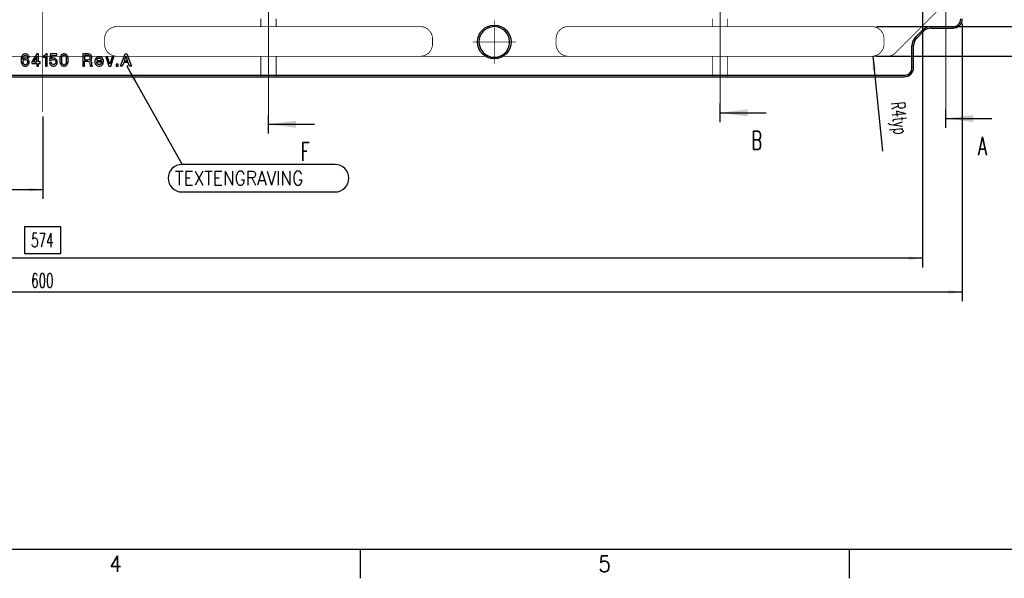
# Model space of a CAD drawing. Header units: millimetres. Extents: x 31 to 872, y 29 to 623.
# Tile 7 of 29: x 377 to 591, y 29 to 151. Entities that reach past the tile are written whole.
import ezdxf

# ---------------------------------------------------------------- set-up
doc = ezdxf.new("R2010")
doc.units = ezdxf.units.MM
for name, pattern in [('DASHED', [15, 7, -8]), ('DOT_CENTER', [14, 12, -1, 0, -1]), ('PHANTOM', [13, 10, -1, 0, -1, 0, -1])]:
    doc.linetypes.add(name, pattern=pattern)
doc.layers.add('1', color=7, linetype='Continuous')
doc.styles.add('CONVERTER_11', font='txt.shx', dxfattribs={"width": 0.63})
doc.styles.add('CONVERTER_13', font='txt.shx', dxfattribs={"width": 0.9})
doc.dimstyles.new('ME10_DIM_127', dxfattribs={"dimtxt": 4.5, "dimasz": 4.5, "dimexe": 3, "dimexo": 1.5, "dimgap": 1.5, "dimtad": 1, "dimdsep": 46, "dimtxsty": 'CONVERTER_11', "dimsah": 1, "dimcen": 0.09, "dimclrd": 3, "dimclre": 3, "dimclrt": 3, "dimadec": 0, "dimazin": 0, "dimtfac": 1, "dimtdec": 4, "dimtix": 1, "dimtmove": 0, "dimatfit": 3, "dimfxl": 1, "dimtolj": 1, "dimtzin": 0, "dimarcsym": 0})
doc.dimstyles.new('ME10_DIM_135', dxfattribs={"dimtxt": 4.5, "dimasz": 4.5, "dimexe": 3, "dimexo": 1.5, "dimgap": 1.5, "dimtad": 1, "dimdsep": 46, "dimtxsty": 'CONVERTER_11', "dimsah": 1, "dimcen": 0.09, "dimclrd": 3, "dimclre": 3, "dimclrt": 3, "dimadec": 0, "dimazin": 0, "dimtfac": 1, "dimtdec": 4, "dimtix": 1, "dimtmove": 0, "dimatfit": 3, "dimfxl": 1, "dimtolj": 1, "dimtzin": 0, "dimarcsym": 0})
doc.dimstyles.new('ME10_DIM_137', dxfattribs={"dimtxt": 4.5, "dimasz": 4.5, "dimexe": 3, "dimexo": 1.5, "dimgap": 1.5, "dimtad": 1, "dimdsep": 46, "dimtxsty": 'CONVERTER_11', "dimsah": 1, "dimcen": 0.09, "dimclrd": 3, "dimclre": 3, "dimclrt": 3, "dimadec": 0, "dimazin": 0, "dimtfac": 1, "dimtdec": 4, "dimtix": 1, "dimtmove": 0, "dimatfit": 3, "dimfxl": 1, "dimtolj": 1, "dimtzin": 0, "dimarcsym": 0})
doc.dimstyles.new('ME10_DIM_63', dxfattribs={"dimtxt": 4.5, "dimasz": 4.5, "dimexe": 3, "dimexo": 1.5, "dimgap": 1.5, "dimtad": 1, "dimdsep": 46, "dimtxsty": 'CONVERTER_11', "dimsah": 1, "dimcen": 0.09, "dimclrd": 3, "dimclre": 3, "dimclrt": 3, "dimadec": 0, "dimazin": 0, "dimtfac": 1, "dimtdec": 4, "dimtix": 1, "dimtmove": 0, "dimatfit": 3, "dimfxl": 1, "dimtolj": 1, "dimtzin": 0, "dimarcsym": 0})
doc.dimstyles.new('ME10_DIM_64', dxfattribs={"dimtxt": 4.5, "dimasz": 4.5, "dimexe": 3, "dimexo": 1.5, "dimgap": 1.5, "dimtad": 1, "dimdsep": 46, "dimtxsty": 'CONVERTER_11', "dimsah": 1, "dimcen": 0.09, "dimclrd": 3, "dimclre": 3, "dimclrt": 3, "dimadec": 0, "dimazin": 0, "dimtfac": 1, "dimtdec": 4, "dimtix": 1, "dimtmove": 0, "dimatfit": 3, "dimfxl": 1, "dimtolj": 1, "dimtzin": 0, "dimarcsym": 0})
doc.dimstyles.get("Standard").update_dxf_attribs({"dimtxt": 0.18, "dimasz": 0.18, "dimexe": 0.18, "dimexo": 0.0625, "dimgap": 0.09, "dimtad": 0, "dimtih": 1, "dimtoh": 1, "dimdec": 4, "dimzin": 0, "dimdsep": 46, "dimtxsty": 'Standard', "dimcen": 0.09, "dimadec": 0, "dimazin": 0, "dimtfac": 1, "dimtdec": 4, "dimtofl": 0, "dimtmove": 0, "dimatfit": 3, "dimfxl": 1, "dimtolj": 1, "dimtzin": 0, "dimarcsym": 0})

# ---------------------------------------------------------------- blocks, each defined once
blk = doc.blocks.new('E8027-24150__34', base_point=(273.17, 207.52))
at = {"color": 7, "linetype": 'Continuous'}
for p, q in [((860.32, 222.88), (858.07, 220.63)), ((860.67, 222.52), (858.43, 220.28)), ((863.15, 224.05), (870.3, 224.05)), ((863.15, 223.55), (870.3, 223.55)), ((856.9, 210.65), (856.9, 217.8)), ((857.4, 210.65), (857.4, 217.8)), ((566.3, 213.8), (566.25, 213.35)), ((566.25, 213.35), (566.25, 212.95)), ((566.25, 212.95), (566.3, 212.5)), ((566.35, 214.1), (566.3, 213.8)), ((566.3, 212.5), (566.35, 212.2)), ((566.45, 214.35), (566.35, 214.1)), ((566.35, 212.2), (566.45, 211.95)), ((566.55, 214.55), (566.45, 214.35)), ((566.7, 214.75), (566.55, 214.55)), ((566.85, 214.9), (566.7, 214.75)), ((566.75, 213.3), (566.85, 214)), ((567, 213.55), (566.75, 213.3)), ((567, 215), (566.85, 214.9)), ((566.85, 214), (566.95, 214.25)), ((566.95, 212.85), (566.85, 212.6)), ((566.85, 212.6), (566.85, 212.3)), ((566.85, 212.3), (566.95, 212.05)), ((566.95, 214.25), (567.05, 214.4)), ((567.05, 213), (566.95, 212.85)), ((566.95, 212.05), (567.05, 211.9)), ((567.25, 215.1), (567, 215)), ((567.25, 213.7), (567, 213.55)), ((567.05, 214.4), (567.25, 214.55)), ((567.25, 213.15), (567.05, 213)), ((567.45, 215.15), (567.25, 215.1)), ((567.25, 214.55), (567.45, 214.65)), ((567.5, 213.75), (567.25, 213.7)), ((567.5, 213.25), (567.25, 213.15)), ((567.8, 215.15), (567.45, 215.15)), ((567.45, 214.65), (567.8, 214.65)), ((567.75, 213.75), (567.5, 213.75)), ((567.75, 213.25), (567.5, 213.25)), ((568, 213.7), (567.75, 213.75)), ((568, 213.15), (567.75, 213.25)), ((568, 215.1), (567.8, 215.15)), ((567.8, 214.65), (568, 214.55)), ((568.25, 215), (568, 215.1)), ((568, 214.55), (568.2, 214.4)), ((568.25, 213.6), (568, 213.7)), ((568.2, 213), (568, 213.15)), ((568.2, 214.4), (568.3, 214.25)), ((568.3, 212.85), (568.2, 213)), ((568.2, 211.9), (568.3, 212.05)), ((568.4, 214.9), (568.25, 215)), ((568.4, 213.5), (568.25, 213.6)), ((568.3, 214.25), (568.35, 214)), ((568.4, 212.6), (568.3, 212.85)), ((568.3, 212.05), (568.4, 212.3)), ((568.35, 214), (568.85, 214)), ((568.55, 214.75), (568.4, 214.9)), ((568.55, 213.35), (568.4, 213.5)), ((568.4, 212.3), (568.4, 212.6)), ((568.7, 214.55), (568.55, 214.75)), ((568.7, 213.15), (568.55, 213.35)), ((568.8, 214.35), (568.7, 214.55)), ((568.8, 212.95), (568.7, 213.15)), ((568.85, 214.1), (568.8, 214.35)), ((568.9, 212.65), (568.8, 212.95)), ((568.8, 211.95), (568.9, 212.25)), ((568.85, 214), (568.85, 214.1)), ((568.9, 212.25), (568.9, 212.65)), ((571.4, 215.15), (569.7, 212.6)), ((569.7, 212.6), (569.7, 212.05)), ((569.7, 212.05), (571.4, 212.05)), ((571.4, 214.25), (570.25, 212.55)), ((570.25, 212.55), (571.4, 212.55)), ((571.95, 215.15), (571.4, 215.15)), ((571.4, 212.55), (571.4, 214.25)), ((571.4, 212.05), (571.4, 211.15)), ((571.95, 212.55), (571.95, 215.15)), ((572.45, 212.55), (571.95, 212.55)), ((571.95, 212.05), (572.45, 212.05)), ((571.95, 211.15), (571.95, 212.05)), ((572.45, 212.05), (572.45, 212.55)), ((573.25, 214.45), (573.25, 214.05)), ((573.35, 214.45), (573.25, 214.45)), ((573.25, 214.05), (574.2, 214.05)), ((573.6, 214.5), (573.35, 214.45)), ((573.75, 214.55), (573.6, 214.5)), ((573.95, 214.65), (573.75, 214.55)), ((574.1, 214.8), (573.95, 214.65)), ((574.25, 215), (574.1, 214.8)), ((574.2, 214.05), (574.2, 211.15)), ((574.3, 215.15), (574.25, 215)), ((574.7, 215.15), (574.3, 215.15)), ((574.7, 211.15), (574.7, 215.15)), ((576, 212.3), (575.5, 212.25)), ((575.5, 212.25), (575.6, 211.95)), ((575.85, 215.15), (575.55, 212.95)), ((575.55, 212.95), (576.05, 212.95)), ((577.9, 215.15), (575.85, 215.15)), ((576.1, 212.05), (576, 212.3)), ((576.05, 212.95), (576.15, 213.1)), ((576.1, 213.55), (576.25, 214.65)), ((576.35, 213.7), (576.1, 213.55)), ((576.2, 211.9), (576.1, 212.05)), ((576.15, 213.1), (576.35, 213.25)), ((576.25, 214.65), (577.9, 214.65)), ((576.65, 213.8), (576.35, 213.7)), ((576.35, 213.25), (576.65, 213.35)), ((576.9, 213.8), (576.65, 213.8)), ((576.65, 213.35), (576.9, 213.35)), ((577.15, 213.75), (576.9, 213.8)), ((576.9, 213.35), (577.15, 213.25)), ((577.4, 213.65), (577.15, 213.75)), ((577.15, 213.25), (577.35, 213.1)), ((577.35, 213.1), (577.45, 212.95)), ((577.45, 212.05), (577.35, 211.9)), ((577.7, 213.35), (577.4, 213.65)), ((577.45, 212.95), (577.55, 212.7)), ((577.55, 212.3), (577.45, 212.05)), ((577.55, 212.7), (577.55, 212.3)), ((577.85, 213.15), (577.7, 213.35)), ((577.95, 212.95), (577.85, 213.15)), ((577.9, 214.65), (577.9, 215.15)), ((578.05, 212.65), (577.95, 212.95)), ((577.95, 211.95), (578.05, 212.25)), ((578.05, 212.25), (578.05, 212.65)), ((578.9, 213.8), (578.85, 213.35)), ((578.85, 213.35), (578.85, 212.95)), ((578.85, 212.95), (578.9, 212.5)), ((578.95, 214.1), (578.9, 213.8)), ((578.9, 212.5), (578.95, 212.2)), ((579.05, 214.35), (578.95, 214.1)), ((578.95, 212.2), (579.05, 211.95)), ((579.15, 214.55), (579.05, 214.35)), ((579.3, 214.75), (579.15, 214.55)), ((579.45, 214.9), (579.3, 214.75)), ((579.45, 214), (579.4, 213.45)), ((579.4, 213.45), (579.4, 212.85)), ((579.4, 212.85), (579.45, 212.3)), ((579.6, 215), (579.45, 214.9)), ((579.55, 214.25), (579.45, 214)), ((579.45, 212.3), (579.55, 212.05)), ((579.65, 214.4), (579.55, 214.25)), ((579.55, 212.05), (579.65, 211.9)), ((579.85, 215.1), (579.6, 215)), ((579.85, 214.55), (579.65, 214.4)), ((580.05, 215.15), (579.85, 215.1)), ((580.05, 214.65), (579.85, 214.55)), ((580.4, 215.15), (580.05, 215.15)), ((580.4, 214.65), (580.05, 214.65)), ((580.6, 215.1), (580.4, 215.15)), ((580.6, 214.55), (580.4, 214.65)), ((580.85, 215), (580.6, 215.1)), ((580.8, 214.4), (580.6, 214.55)), ((580.9, 214.25), (580.8, 214.4)), ((580.8, 211.9), (580.9, 212.05)), ((581, 214.9), (580.85, 215)), ((581, 214), (580.9, 214.25)), ((580.9, 212.05), (581, 212.3)), ((581.15, 214.75), (581, 214.9)), ((581.05, 213.45), (581, 214)), ((581, 212.3), (581.05, 212.85)), ((581.05, 212.85), (581.05, 213.45)), ((581.3, 214.55), (581.15, 214.75)), ((581.4, 214.35), (581.3, 214.55)), ((581.5, 214.1), (581.4, 214.35)), ((581.4, 211.95), (581.5, 212.2)), ((581.55, 213.8), (581.5, 214.1)), ((581.5, 212.2), (581.55, 212.5)), ((581.6, 213.35), (581.55, 213.8)), ((581.55, 212.5), (581.6, 212.95)), ((581.6, 212.95), (581.6, 213.35)), ((588.15, 215.15), (586.4, 215.15)), ((586.4, 215.15), (586.4, 211.15)), ((588, 214.65), (586.95, 214.65)), ((586.95, 214.65), (586.95, 213.25)), ((586.95, 213.25), (588, 213.25)), ((586.95, 212.75), (587.9, 212.75)), ((586.95, 211.15), (586.95, 212.75)), ((587.9, 212.75), (588.2, 212.7)), ((588.3, 214.6), (588, 214.65)), ((588, 213.25), (588.3, 213.3)), ((588.55, 215.1), (588.15, 215.15)), ((588.2, 212.7), (588.45, 212.6)), ((588.55, 214.5), (588.3, 214.6)), ((588.3, 213.3), (588.55, 213.4)), ((588.45, 212.6), (588.6, 212.45)), ((588.85, 214.95), (588.55, 215.1)), ((588.7, 214.35), (588.55, 214.5)), ((588.55, 213.4), (588.7, 213.55)), ((588.6, 212.45), (588.7, 212.2)), ((588.8, 214.1), (588.7, 214.35)), ((588.7, 213.55), (588.8, 213.8)), ((588.7, 212.2), (588.7, 211.9)), ((588.8, 213.8), (588.8, 214.1)), ((588.8, 213), (589.05, 213.15)), ((589.05, 212.85), (588.8, 213)), ((589.05, 214.75), (588.85, 214.95)), ((589.25, 214.45), (589.05, 214.75)), ((589.05, 213.15), (589.25, 213.45)), ((589.25, 212.55), (589.05, 212.85)), ((589.3, 214.1), (589.25, 214.45)), ((589.25, 213.45), (589.3, 213.8)), ((589.3, 212.2), (589.25, 212.55)), ((589.3, 213.8), (589.3, 214.1)), ((589.3, 211.9), (589.3, 212.2)), ((590.4, 213.35), (590.3, 212.95)), ((590.3, 212.95), (590.3, 212.35)), ((590.3, 212.35), (590.4, 211.95)), ((590.6, 213.65), (590.4, 213.35)), ((590.8, 213.85), (590.6, 213.65)), ((591.1, 214.05), (590.8, 213.85)), ((590.95, 213.2), (590.9, 213)), ((590.9, 213), (590.9, 212.95)), ((590.9, 212.95), (592.5, 212.95)), ((590.9, 212.3), (590.9, 212.55)), ((590.9, 212.55), (593.1, 212.55)), ((590.95, 212.1), (590.9, 212.3)), ((591.1, 213.45), (590.95, 213.2)), ((591.1, 211.85), (590.95, 212.1)), ((591.5, 214.15), (591.1, 214.05)), ((591.35, 213.6), (591.1, 213.45)), ((591.55, 213.65), (591.35, 213.6)), ((591.9, 214.15), (591.5, 214.15)), ((591.85, 213.65), (591.55, 213.65)), ((592.05, 213.6), (591.85, 213.65)), ((592.3, 214.05), (591.9, 214.15)), ((592.3, 213.45), (592.05, 213.6)), ((592.6, 213.85), (592.3, 214.05)), ((592.45, 213.2), (592.3, 213.45)), ((592.5, 212.15), (592.3, 211.85)), ((592.5, 212.95), (592.45, 213.2)), ((593.05, 212.15), (592.5, 212.15)), ((592.8, 213.65), (592.6, 213.85)), ((593, 213.35), (592.8, 213.65)), ((593.1, 212.95), (593, 213.35)), ((593, 211.95), (593.05, 212.15)), ((593.1, 212.55), (593.1, 212.95)), ((593.9, 214.15), (594.9, 211.15)), ((594.45, 214.15), (593.9, 214.15)), ((595.2, 211.75), (594.45, 214.15)), ((595.95, 214.15), (595.2, 211.75)), ((595.5, 211.15), (596.5, 214.15)), ((596.5, 214.15), (595.95, 214.15)), ((598.7, 211.15), (600.15, 215.15)), ((599.7, 212.35), (599.25, 211.15)), ((601.2, 212.35), (599.7, 212.35)), ((600.45, 214.45), (599.85, 212.85)), ((599.85, 212.85), (601.1, 212.85)), ((600.15, 215.15), (600.75, 215.15)), ((601.1, 212.85), (600.45, 214.45)), ((600.75, 215.15), (602.2, 211.15)), ((601.65, 211.15), (601.2, 212.35)), ((566.45, 211.95), (566.55, 211.75)), ((566.55, 211.75), (566.7, 211.55)), ((566.7, 211.55), (566.85, 211.4)), ((566.85, 211.4), (567, 211.3)), ((567, 211.3), (567.25, 211.2)), ((567.05, 211.9), (567.25, 211.75)), ((567.25, 211.75), (567.5, 211.65)), ((567.25, 211.2), (567.5, 211.15)), ((567.5, 211.65), (567.75, 211.65)), ((567.5, 211.15), (567.75, 211.15)), ((567.75, 211.65), (568, 211.75)), ((567.75, 211.15), (568, 211.2)), ((568, 211.75), (568.2, 211.9)), ((568, 211.2), (568.25, 211.3)), ((568.25, 211.3), (568.4, 211.4)), ((568.4, 211.4), (568.55, 211.55)), ((568.55, 211.55), (568.7, 211.75)), ((568.7, 211.75), (568.8, 211.95)), ((571.4, 211.15), (571.95, 211.15)), ((574.2, 211.15), (574.7, 211.15)), ((575.6, 211.95), (575.7, 211.75)), ((575.7, 211.75), (575.85, 211.55)), ((575.85, 211.55), (576, 211.4)), ((576, 211.4), (576.15, 211.3)), ((576.15, 211.3), (576.4, 211.2)), ((576.4, 211.75), (576.2, 211.9)), ((576.65, 211.65), (576.4, 211.75)), ((576.4, 211.2), (576.65, 211.15)), ((576.9, 211.65), (576.65, 211.65)), ((576.65, 211.15), (576.9, 211.15)), ((577.15, 211.75), (576.9, 211.65)), ((576.9, 211.15), (577.15, 211.2)), ((577.35, 211.9), (577.15, 211.75)), ((577.15, 211.2), (577.4, 211.3)), ((577.4, 211.3), (577.55, 211.4)), ((577.55, 211.4), (577.7, 211.55)), ((577.7, 211.55), (577.85, 211.75)), ((577.85, 211.75), (577.95, 211.95)), ((579.05, 211.95), (579.15, 211.75)), ((579.15, 211.75), (579.3, 211.55)), ((579.3, 211.55), (579.45, 211.4)), ((579.45, 211.4), (579.6, 211.3)), ((579.6, 211.3), (579.85, 211.2)), ((579.65, 211.9), (579.85, 211.75)), ((579.85, 211.75), (580.05, 211.65)), ((579.85, 211.2), (580.05, 211.15)), ((580.05, 211.65), (580.4, 211.65)), ((580.05, 211.15), (580.4, 211.15)), ((580.4, 211.65), (580.6, 211.75)), ((580.4, 211.15), (580.6, 211.2)), ((580.6, 211.75), (580.8, 211.9)), ((580.6, 211.2), (580.85, 211.3)), ((580.85, 211.3), (581, 211.4)), ((581, 211.4), (581.15, 211.55)), ((581.15, 211.55), (581.3, 211.75)), ((581.3, 211.75), (581.4, 211.95)), ((586.4, 211.15), (586.95, 211.15)), ((588.7, 211.9), (588.75, 211.5)), ((588.75, 211.5), (588.85, 211.15)), ((588.85, 211.15), (589.5, 211.15)), ((589.35, 211.55), (589.3, 211.9)), ((589.5, 211.15), (589.35, 211.55)), ((590.4, 211.95), (590.6, 211.65)), ((590.6, 211.65), (590.8, 211.45)), ((590.8, 211.45), (591.1, 211.25)), ((591.35, 211.7), (591.1, 211.85)), ((591.1, 211.25), (591.5, 211.15)), ((591.55, 211.65), (591.35, 211.7)), ((591.5, 211.15), (591.9, 211.15)), ((591.85, 211.65), (591.55, 211.65)), ((592.05, 211.7), (591.85, 211.65)), ((591.9, 211.15), (592.3, 211.25)), ((592.3, 211.85), (592.05, 211.7)), ((592.3, 211.25), (592.6, 211.45)), ((592.6, 211.45), (592.8, 211.65)), ((592.8, 211.65), (593, 211.95)), ((594.9, 211.15), (595.5, 211.15)), ((597.9, 211.75), (597.3, 211.75)), ((597.3, 211.75), (597.3, 211.15)), ((597.3, 211.15), (597.9, 211.15)), ((597.9, 211.15), (597.9, 211.75)), ((599.25, 211.15), (598.7, 211.15)), ((602.2, 211.15), (601.65, 211.15)), ((292.2, 208.15), (854.4, 208.15)), ((502.14, 207.65), (644.46, 207.65)), ((644.46, 207.65), (649.46, 207.65)), ((649.46, 207.65), (791.78, 207.65)), ((791.78, 207.65), (796.78, 207.65)), ((796.78, 207.65), (854.4, 207.65))]:
    blk.add_line(p, q, dxfattribs=at)
at = {"color": 1, "linetype": 'DASHED', "const_width": 0.25}
for points in [[(864.91, 228.91), (851.4, 215.4)], [(644.46, 224.07), (644.46, 226.65)], [(649.46, 224.07), (649.46, 226.65)], [(791.78, 224.07), (791.78, 226.65)], [(796.78, 224.07), (796.78, 226.65)], [(644.46, 224.07), (597.46, 224.07)], [(649.46, 224.07), (644.46, 224.07)], [(696.46, 224.07), (649.46, 224.07)], [(791.78, 224.07), (744.78, 224.07)], [(796.78, 224.07), (791.78, 224.07)], [(843.78, 224.07), (796.78, 224.07)], [(593.46, 218.37), (593.46, 220.07)], [(700.46, 220.07), (700.46, 218.37)], [(740.78, 218.37), (740.78, 220.07)], [(847.78, 220.07), (847.78, 218.37)], [(597.46, 214.37), (549.14, 214.37)], [(644.46, 214.37), (597.46, 214.37)], [(644.46, 207.65), (644.46, 214.37)], [(649.46, 214.37), (644.46, 214.37)], [(649.46, 207.65), (649.46, 214.37)], [(696.46, 214.37), (649.46, 214.37)], [(718.86, 214.37), (696.46, 214.37)], [(744.78, 214.37), (722.38, 214.37)], [(791.78, 214.37), (744.78, 214.37)], [(791.78, 207.65), (791.78, 214.37)], [(796.78, 214.37), (791.78, 214.37)], [(843.78, 214.37), (796.78, 214.37)], [(796.78, 207.65), (796.78, 214.37)], [(848.92, 214.37), (843.78, 214.37)]]:
    blk.add_lwpolyline(points, dxfattribs=at)
for points in [[(597.46, 224.07, 0.414214), (593.46, 220.07, 0.414214)], [(700.46, 220.07, 0.414214), (696.46, 224.07, 0.414214)], [(744.78, 224.07, 0.414214), (740.78, 220.07, 0.414214)], [(847.78, 220.07, 0.414214), (843.78, 224.07, 0.414214)], [(593.46, 218.37, 0.414214), (597.46, 214.37, 0.414214)], [(696.46, 214.37, 0.414214), (700.46, 218.37, 0.414214)], [(740.78, 218.37, 0.414214), (744.78, 214.37, 0.414214)], [(843.78, 214.37, 0.414214), (847.78, 218.37, 0.414214)], [(848.92, 214.37, 0.198912), (851.4, 215.4, 0.198912)]]:
    blk.add_lwpolyline(points, format="xyb", dxfattribs=at)
at = {"color": 3, "linetype": 'Continuous', "const_width": 0.25}
for points in [[(860.67, 222.52), (860.32, 222.88)], [(863.15, 223.55), (863.15, 224.05)], [(870.3, 224.05), (870.3, 223.55)], [(858.07, 220.63), (858.43, 220.28)], [(857.4, 217.8), (856.9, 217.8)], [(857.4, 210.65), (856.9, 210.65)], [(854.4, 208.15), (854.4, 207.65)]]:
    blk.add_lwpolyline(points, dxfattribs=at)
at = {"color": 7, "linetype": 'Continuous'}
blk.add_circle((720.62, 219.05), 5.5, dxfattribs=at)
for centre, radius, start, end in [((870.3, 226.55), 3, 270, 0), ((870.3, 226.55), 2.5, 270, 0), ((720.62, 219.05), 5, 290.6097, 180), ((863.15, 220.05), 4, 90, 135), ((863.15, 220.05), 3.5, 90, 135), ((720.62, 219.05), 5, 180, 249.3903), ((860.9, 217.8), 4, 135, 180), ((860.9, 217.8), 3.5, 135, 180), ((720.62, 219.05), 5, 249.3903, 290.6097), ((854.4, 210.65), 3, 270, 0), ((854.4, 210.65), 2.5, 270, 0)]:
    blk.add_arc(centre, radius, start, end, dxfattribs=at)
at = {"layer": '1', "color": 7, "linetype": 'Continuous'}
blk.add_line((601.05, 211.2), (600.75, 211.15), dxfattribs=at)
at = {"layer": '1', "color": 1, "linetype": 'DOT_CENTER', "const_width": 0.25}
for points in [[(573.3, 466.05), (573.3, 196.21)], [(646.96, 236.2), (646.96, 205.67)], [(794.28, 235.3), (794.28, 206.01)], [(720.62, 226.1), (720.62, 212)], [(727.67, 219.05), (713.57, 219.05)]]:
    blk.add_lwpolyline(points, dxfattribs=at)
blk = doc.blocks.new('*D88')
at = {"layer": '1', "color": 3, "linetype": 'Continuous'}
for p, q in [((845.28, 717.73), (1002.09, 717.73)), ((999.09, 214.37), (999.09, 717.73)), ((845.28, 214.37), (1002.09, 214.37))]:
    blk.add_line(p, q, dxfattribs=at)
at = {"layer": '1', "color": 3}
for points in [[(999.68, 713.23), (998.5, 713.23), (999.09, 717.73)], [(998.5, 218.87), (999.68, 218.87), (999.09, 214.37)]]:
    blk.add_solid(points, dxfattribs=at)
at = {"layer": '1', "color": 3, "insert": (997.59, 458.92), "char_height": 4.5, "attachment_point": 7, "rotation": 90, "line_spacing_factor": 0.60024, "style": 'CONVERTER_11'}
blk.add_mtext('503.36', dxfattribs=at)
blk = doc.blocks.new('*D89')
at = {"layer": '1', "color": 3, "linetype": 'Continuous'}
for p, q in [((845.28, 708.03), (991.06, 708.03)), ((988.06, 708.03), (988.06, 224.07)), ((845.28, 224.07), (991.06, 224.07))]:
    blk.add_line(p, q, dxfattribs=at)
at = {"layer": '1', "color": 3}
for points in [[(988.65, 703.53), (987.47, 703.53), (988.06, 708.03)], [(987.47, 228.57), (988.65, 228.57), (988.06, 224.07)]]:
    blk.add_solid(points, dxfattribs=at)
at = {"layer": '1', "color": 3, "insert": (986.56, 456.98), "char_height": 4.5, "attachment_point": 7, "rotation": 90, "line_spacing_factor": 0.60024, "style": 'CONVERTER_11'}
blk.add_mtext('483.96', dxfattribs=at)
blk = doc.blocks.new('*D152')
at = {"layer": '1', "color": 3, "linetype": 'Continuous'}
for p, q in [((286.3, 344.7), (286.3, 145.43)), ((860.3, 327.85), (860.3, 145.43)), ((860.3, 148.43), (286.3, 148.43))]:
    blk.add_line(p, q, dxfattribs=at)
at = {"layer": '1', "color": 3}
for points in [[(290.8, 149.02), (290.8, 147.84), (286.3, 148.43)], [(855.8, 147.84), (855.8, 149.02), (860.3, 148.43)]]:
    blk.add_solid(points, dxfattribs=at)
at = {"layer": '1', "color": 3, "insert": (569.52, 152.07), "char_height": 4.5, "attachment_point": 7, "rotation": 0.0001, "line_spacing_factor": 0.60024, "style": 'CONVERTER_11'}
blk.add_mtext('574', dxfattribs=at)
blk = doc.blocks.new('*D160')
at = {"layer": '1', "color": 3, "linetype": 'Continuous'}
for p, q in [((280.86, 222.35), (280.86, 167.8)), ((573.3, 194.71), (573.3, 167.8)), ((573.3, 170.8), (280.86, 170.8))]:
    blk.add_line(p, q, dxfattribs=at)
at = {"layer": '1', "color": 3}
for points in [[(285.36, 171.39), (285.36, 170.21), (280.86, 170.8)], [(568.8, 170.21), (568.8, 171.39), (573.3, 170.8)]]:
    blk.add_solid(points, dxfattribs=at)
at = {"layer": '1', "color": 3, "insert": (426.93, 172.3), "char_height": 4.5, "attachment_point": 7, "rotation": 0.0001, "line_spacing_factor": 0.60024, "style": 'CONVERTER_11'}
blk.add_mtext('292.44', dxfattribs=at)
blk = doc.blocks.new('*D162')
at = {"layer": '1', "color": 3, "linetype": 'Continuous'}
for p, q in [((273.3, 225.05), (273.3, 134.39)), ((873.3, 225.05), (873.3, 134.39)), ((873.3, 137.39), (273.3, 137.39))]:
    blk.add_line(p, q, dxfattribs=at)
at = {"layer": '1', "color": 3}
for points in [[(277.8, 137.99), (277.8, 136.8), (273.3, 137.39)], [(868.8, 136.8), (868.8, 137.99), (873.3, 137.39)]]:
    blk.add_solid(points, dxfattribs=at)
at = {"layer": '1', "color": 3, "insert": (569.52, 138.89), "char_height": 4.5, "attachment_point": 7, "rotation": 0.0001, "line_spacing_factor": 0.60024, "style": 'CONVERTER_11'}
blk.add_mtext('600', dxfattribs=at)
blk = doc.blocks.new('*D183')
at = {"layer": '1', "color": 3, "linetype": 'Continuous'}
blk.add_line((844.18, 214.39), (847.25, 183.43), dxfattribs=at)
at = {"layer": '1', "color": 3}
blk.add_solid([(845.21, 209.97), (844.03, 209.85), (844.18, 214.39)], dxfattribs=at)
at = {"layer": '1', "color": 3, "insert": (848.31, 201.6), "char_height": 4.5, "attachment_point": 7, "rotation": 275.6692, "line_spacing_factor": 0.60024, "style": 'CONVERTER_11'}
blk.add_mtext('\\C3; R\\C3;4\\C3;typ', dxfattribs=at)
blk = doc.blocks.new('Drawing_Grid_Zones', base_point=(37.09, 35.62))
at = {"layer": '1', "color": 4, "linetype": 'Continuous'}
for p, q in [((451.24, 35.62), (451.24, 29.27)), ((557.6, 35.62), (557.6, 29.27))]:
    blk.add_line(p, q, dxfattribs=at)
at = {"layer": '1', "color": 4, "char_height": 3.5, "attachment_point": 5, "line_spacing_factor": 1.080432, "style": 'CONVERTER_13'}
for s, insert in [('4', (398.06, 32.44)), ('5', (504.42, 32.44))]:
    blk.add_mtext(s, dxfattribs=dict(at, insert=insert))
blk = doc.blocks.new('A1_Size_Verigy_Frame', base_point=(37.09, 35.62))
at = {"layer": '1', "color": 7, "linetype": 'Continuous'}
blk.add_line((40.09, 35.62), (862.39, 35.62), dxfattribs=at)
at = {"layer": '1'}
blk.add_blockref('Drawing_Grid_Zones', (37.09, 35.62), dxfattribs=at)
blk = doc.blocks.new('F-F__12')
at = {"layer": '1', "color": 4, "linetype": 'PHANTOM', "const_width": 0.35}
blk.add_lwpolyline([(646.96, 290.35), (646.96, 192.19)], dxfattribs=at)
at = {"layer": '1', "color": 4}
blk.add_solid([(655.96, 193.37), (655.96, 191), (646.96, 192.19)], dxfattribs=at)
at = {"layer": '1', "color": 4, "insert": (658.96, 183.19), "char_height": 6, "attachment_point": 5, "line_spacing_factor": 1.080432, "style": 'CONVERTER_11'}
blk.add_mtext('F', dxfattribs=at)
at = {"layer": '1', "color": 4, "linetype": 'Continuous', "has_arrowhead": 0}
for points in [[(646.96, 192.19), (646.96, 195.19)], [(646.96, 192.19), (661.96, 192.19)], [(646.96, 189.19), (646.96, 192.19)]]:
    blk.add_leader(points, dimstyle='Standard', dxfattribs=at)
blk = doc.blocks.new('B_-B__32')
at = {"layer": '1', "color": 4, "linetype": 'PHANTOM', "const_width": 0.35}
blk.add_lwpolyline([(794.28, 343.05), (794.28, 195.9)], dxfattribs=at)
at = {"layer": '1', "color": 4}
blk.add_solid([(803.28, 197.08), (803.28, 194.71), (794.28, 195.9)], dxfattribs=at)
at = {"layer": '1', "color": 3, "insert": (806.28, 186.9), "char_height": 6, "attachment_point": 5, "line_spacing_factor": 1.080432, "style": 'CONVERTER_11'}
blk.add_mtext('B', dxfattribs=at)
at = {"layer": '1', "color": 4, "linetype": 'Continuous', "has_arrowhead": 0}
for points in [[(794.28, 195.9), (794.28, 198.9)], [(794.28, 195.9), (809.28, 195.9)], [(794.28, 192.9), (794.28, 195.9)]]:
    blk.add_leader(points, dimstyle='Standard', dxfattribs=at)
blk = doc.blocks.new('A_-A__33')
at = {"layer": '1', "color": 4, "linetype": 'PHANTOM', "const_width": 0.35}
blk.add_lwpolyline([(867.94, 320.05), (867.94, 194.04)], dxfattribs=at)
at = {"layer": '1', "color": 4}
blk.add_solid([(876.94, 195.23), (876.94, 192.86), (867.94, 194.04)], dxfattribs=at)
at = {"layer": '1', "color": 3, "insert": (879.94, 185.04), "char_height": 6, "attachment_point": 5, "line_spacing_factor": 1.080432, "style": 'CONVERTER_11'}
blk.add_mtext('A', dxfattribs=at)
at = {"layer": '1', "color": 4, "linetype": 'Continuous', "has_arrowhead": 0}
for points in [[(867.94, 194.04), (867.94, 197.04)], [(867.94, 194.04), (882.94, 194.04)], [(867.94, 191.04), (867.94, 194.04)]]:
    blk.add_leader(points, dimstyle='Standard', dxfattribs=at)
blk = doc.blocks.new('Front2', base_point=(573.3, 466.05))
at = {"layer": '1', "color": 3}
blk.add_lwpolyline([(618.7238, 170.0537), (668.6738, 170.0537, 0.41421356), (673.1738, 174.5537), (673.1738, 174.5537, 0.41421356), (668.6738, 179.0537), (618.7238, 179.0537, 0.41421356), (614.2238, 174.5537), (614.2238, 174.5537, 0.41421356)], format="xyb", close=True, dxfattribs=at)
blk.add_lwpolyline([(567.3825, 158.7073), (567.3825, 149.9323), (579.2175, 149.9323), (579.2175, 158.7073)], close=True, dxfattribs=at)
blk.add_solid([(603.9267, 206.9134), (602.722, 206.2356), (600.75, 211.15)], dxfattribs=at)
blk.add_blockref('E8027-24150__34', (273.175, 207.525))
at = {"layer": '1'}
for name in ['F-F__12', 'A_-A__33', 'B_-B__32', '*D183']:
    blk.add_blockref(name, (0, 0), dxfattribs=at)
at = {"layer": '1', "color": 3, "style": 'CONVERTER_13', "width": 0.9}
blk.add_text('TEXTENGRAVING', height=4.5, dxfattribs=at).set_placement((616.4738, 172.3037))
at = {"layer": '1'}
for base, p1, p2, dimstyle, picture, middle in [((999.0918, 214.37), (843.78, 717.73), (843.78, 214.37), 'ME10_DIM_63', '*D88', (995.3418, 466.05)), ((988.0579, 708.03), (843.78, 224.07), (843.78, 708.03), 'ME10_DIM_64', '*D89', (984.3079, 464.1085))]:
    dim = blk.add_linear_dim(base=base, p1=p1, p2=p2, angle=90, dimstyle=dimstyle, dxfattribs=at)
    dim.commit()
    dim.dimension.update_dxf_attribs({"geometry": picture, "text_midpoint": middle, "text_rotation": 90})
for base, p1, p2, dimstyle, picture, middle in [((860.3, 148.4323), (286.3, 346.2), (860.3, 329.35), 'ME10_DIM_127', '*D152', (573.3, 154.3198)), ((873.3, 137.3933), (273.3, 226.55), (873.3, 226.55), 'ME10_DIM_137', '*D162', (573.3, 141.1433)), ((573.3, 170.798), (280.86, 223.85), (573.3, 196.2111), 'ME10_DIM_135', '*D160', (434.0534, 174.548))]:
    dim = blk.add_linear_dim(base=base, p1=p1, p2=p2, dimstyle=dimstyle, dxfattribs=at)
    dim.commit()
    dim.dimension.update_dxf_attribs({"geometry": picture, "text_midpoint": middle, "text_rotation": 0.000139})
at = {"layer": '1', "color": 3, "linetype": 'Continuous', "has_arrowhead": 0}
blk.add_leader([(600.75, 211.15), (618.7935, 179.0804)], dimstyle='Standard', dxfattribs=at)

msp = doc.modelspace()

# ---------------------------------------------------------------- block references
msp.add_blockref('A1_Size_Verigy_Frame', (37.09, 35.62))
at = {"xscale": 0.66666666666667, "yscale": 0.66666666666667, "zscale": 0.66666666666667}
msp.add_blockref('Front2', (382.2, 310.7), dxfattribs=at)

doc.saveas('drawing.dxf')
